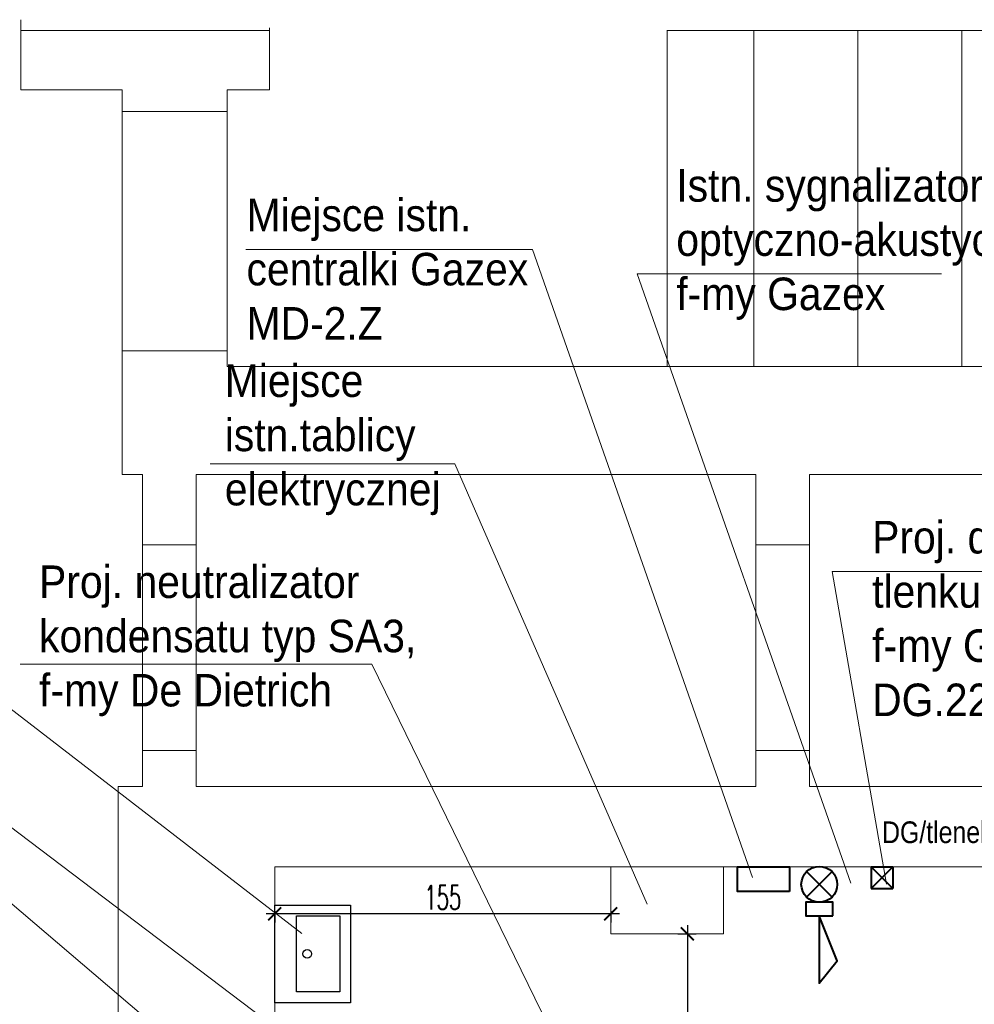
# Model space of a CAD drawing. Header units: millimetres. Extents: x -26820 to -12632, y -5851 to 1958.
# Tile 87 of 95: x -13673 to -13233, y 40 to 494. Entities that reach past the tile are written whole.
import ezdxf

# ---------------------------------------------------------------- set-up
doc = ezdxf.new("R2010")
doc.units = ezdxf.units.MM
doc.linetypes.add('DASHED', pattern=[181.05, 120.7, -60.35])
doc.layers.add('-1_00$0$PT-POZ-1_02122022$0$XPIW-SCN', color=8, linetype='Continuous')
doc.layers.add('CS_WIDOK', color=30, linetype='Continuous')
for name, color, linetype, lineweight in [('A-INW-SC', 30, 'Continuous', 13), ('INST_KOTŁOWNIA', 22, 'Continuous', 60), ('INST_OPIS', 220, 'Continuous', 30), ('ściany', 84, 'Continuous', 35)]:
    doc.layers.add(name, color=color, linetype=linetype, lineweight=lineweight)
doc.styles.add('opis_szachtow', font='ARIALN.TTF')
doc.styles.get("Standard").update_dxf_attribs({"font": 'arial.ttf'})
doc.styles.add('wymiar', font='romans.shx', dxfattribs={"width": 0.6})
doc.dimstyles.new('Copy of WYM_75', dxfattribs={"dimtxt": 10, "dimasz": 8, "dimexe": 7.5, "dimexo": 7.5, "dimgap": 3, "dimtad": 1, "dimdec": 1, "dimdsep": 46, "dimtxsty": 'wymiar', "dimblk1": 'ARCHTICK', "dimblk2": 'ARCHTICK', "dimsah": 1, "dimcen": 12, "dimdle": 5, "dimclre": 5, "dimclrt": 12, "dimadec": 0, "dimazin": 0, "dimtfac": 1, "dimtdec": 1, "dimtmove": 0, "dimatfit": 3, "dimldrblk": 'ARCHTICK', "dimfxl": 1, "dimarcsym": 0})

# ---------------------------------------------------------------- blocks, each defined once
blk = doc.blocks.new('_ArchTick')
at = {"color": 0, "linetype": 'ByBlock', "const_width": 0.15}
blk.add_lwpolyline([(-0.5, -0.5), (0.5, 0.5)], dxfattribs=at)
blk = doc.blocks.new('*D83')
at = {"layer": 'CS_WIDOK', "color": 0, "lineweight": -2, "transparency": 16777216}
blk.add_line((-13365.46, 76.16), (-13365.46, -62.84), dxfattribs=at)
at = {"layer": 'CS_WIDOK', "color": 7, "lineweight": -2, "transparency": 16777216}
for p, q in [((-13369.8, 72.16), (-13361.46, 72.16)), ((-13369.8, -58.84), (-13361.46, -58.84))]:
    blk.add_line(p, q, dxfattribs=at)
at = {"layer": 'CS_WIDOK', "color": 0, "lineweight": -2, "transparency": 16777216, "xscale": 6, "yscale": 6, "zscale": 6}
for p, rotation in [((-13365.46, 72.16), 90), ((-13365.46, -58.84), 270)]:
    blk.add_blockref('_ArchTick', p, dxfattribs=dict(at, rotation=rotation))
at = {"layer": 'CS_WIDOK', "color": 7, "transparency": 16777216, "insert": (-13372.96, 6.66), "char_height": 11, "attachment_point": 5, "rotation": 90, "style": 'wymiar'}
blk.add_mtext('131', dxfattribs=at)
blk = doc.blocks.new('*D84')
at = {"layer": 'CS_WIDOK', "color": 7, "lineweight": -2, "transparency": 16777216}
for p, q in [((-13555.8, 82.66), (-13555.8, 77.42)), ((-13400.8, 82.66), (-13400.8, 77.42))]:
    blk.add_line(p, q, dxfattribs=at)
at = {"layer": 'CS_WIDOK', "color": 0, "lineweight": -2, "transparency": 16777216}
blk.add_line((-13396.8, 81.42), (-13559.8, 81.42), dxfattribs=at)
at = {"layer": 'CS_WIDOK', "color": 0, "lineweight": -2, "transparency": 16777216, "xscale": 6, "yscale": 6, "zscale": 6, "rotation": 180}
blk.add_blockref('_ArchTick', (-13555.8, 81.42), dxfattribs=at)
at = {"layer": 'CS_WIDOK', "color": 0, "lineweight": -2, "transparency": 16777216, "xscale": 6, "yscale": 6, "zscale": 6}
blk.add_blockref('_ArchTick', (-13400.8, 81.42), dxfattribs=at)
at = {"layer": 'CS_WIDOK', "color": 7, "transparency": 16777216, "insert": (-13478.3, 88.92), "char_height": 11, "attachment_point": 5, "style": 'wymiar'}
blk.add_mtext('155', dxfattribs=at)

msp = doc.modelspace()

# ---------------------------------------------------------------- linework, layer by layer
at = {"layer": '-1_00$0$PT-POZ-1_02122022$0$XPIW-SCN', "color": 7, "linetype": 'Continuous', "ltscale": 7.9e-05}
for points in [[(-13520.8, 40.45), (-13555.8, 40.45), (-13555.8, 85.45), (-13520.8, 85.45)], [(-13525.8, 45.45), (-13545.79, 45.45), (-13545.8, 80.45), (-13525.8, 80.45)]]:
    msp.add_lwpolyline(points, close=True, dxfattribs=at)
msp.add_circle((-13540.8, 62.95), 2, dxfattribs=at)
at = {"color": 7, "lineweight": 15}
for p, q in [((-13569.13, 387.88), (-13436.9, 387.88)), ((-13436.9, 387.88), (-13335.4, 98.15)), ((-13388.58, 376.58), (-13248.25, 376.58)), ((-13388.58, 376.58), (-13290.13, 95.53)), ((-13585.58, 289.03), (-13472.73, 289.03)), ((-13472.73, 289.03), (-13384.03, 85.83)), ((-13298.66, 239.24), (-13185.61, 239.24)), ((-13298.66, 239.24), (-13273.64, 95.04)), ((-13703.14, 195.61), (-13543.38, 72.32)), ((-13673.19, 196.53), (-13511, 196.53)), ((-13511, 196.53), (-13374.88, -82.23)), ((-13705.02, 142.22), (-13543.38, 19.85)), ((-13678.02, 86.78), (-13526.88, -41.77))]:
    msp.add_line(p, q, dxfattribs=at)
at = {"layer": 'A-INW-SC', "color": 7}
for p, q in [((-13672.92, 461.41), (-13672.92, 493.81)), ((-13558.17, 488.75), (-13672.92, 488.75)), ((-13558.17, 461.41), (-13558.17, 490)), ((-12939.76, 488.75), (-13374.86, 488.75)), ((-13374.76, 488.75), (-13374.76, 333.88)), ((-13334.87, 488.75), (-13334.87, 333.88)), ((-13286.85, 488.75), (-13286.85, 333.88)), ((-13238.84, 488.75), (-13238.84, 333.88)), ((-13626.26, 461.41), (-13672.92, 461.41)), ((-13626.26, 284.02), (-13626.26, 461.41)), ((-13558.17, 461.41), (-13577.69, 461.41)), ((-13577.69, 333.88), (-13577.69, 461.41)), ((-13577.69, 451.39), (-13626.26, 451.39)), ((-13577.69, 341.14), (-13626.26, 341.14)), ((-13012.8, 333.88), (-13577.69, 333.88)), ((-13616.75, 284.02), (-13626.26, 284.02)), ((-13616.75, 140.16), (-13616.75, 284.02)), ((-13333.81, 284.02), (-13592, 284.02)), ((-13592, 284.02), (-13592, 140.16)), ((-13333.81, 140.16), (-13333.81, 284.02)), ((-13012.8, 284.02), (-13309.06, 284.02)), ((-13309.06, 284.02), (-13309.06, 140.16)), ((-13592, 251.59), (-13616.75, 251.59)), ((-13309.06, 251.59), (-13333.81, 251.59)), ((-13592, 156.78), (-13616.75, 156.78)), ((-13309.06, 156.78), (-13333.81, 156.78)), ((-13616.75, 140.16), (-13628.12, 140.16)), ((-13628.12, 140.16), (-13628.12, -727.38)), ((-13333.81, 140.16), (-13592, 140.16)), ((-13012.8, 140.16), (-13309.06, 140.16)), ((-13012.8, 103.16), (-13555.8, 103.16)), ((-13555.8, 103.16), (-13555.8, -58.84)), ((-13400.8, 103.16), (-13400.8, 72.16)), ((-13348.8, 103.16), (-13348.8, 72.16)), ((-13348.8, 72.16), (-13400.8, 72.16))]:
    msp.add_line(p, q, dxfattribs=at)
at = {"layer": 'INST_KOTŁOWNIA', "color": 1, "linetype": 'Continuous', "lineweight": 40, "ltscale": 0.6, "true_color": 0xf90606}
for p, q in [((-13298.73, 89.16), (-13310.46, 100.88)), ((-13298.73, 100.88), (-13310.46, 89.16)), ((-13280.71, 103.12), (-13270.71, 103.12)), ((-13280.71, 103.12), (-13270.71, 93.12)), ((-13280.71, 93.12), (-13270.71, 103.12)), ((-13280.71, 103.12), (-13280.71, 93.12)), ((-13270.71, 103.12), (-13270.71, 93.12)), ((-13280.71, 93.12), (-13270.71, 93.12))]:
    msp.add_line(p, q, dxfattribs=at)
for points in [[(-13318.41, 91.67), (-13342.41, 91.67), (-13342.41, 103.16), (-13318.41, 103.16)], [(-13298.38, 80.51), (-13298.38, 86.73), (-13310.81, 86.73), (-13310.81, 80.51)], [(-13304.6, 80.51), (-13304.6, 49.43), (-13296.31, 59.79)]]:
    msp.add_lwpolyline(points, close=True, dxfattribs=at)
msp.add_circle((-13304.6, 95.02), 8.29, dxfattribs=at)

# ---------------------------------------------------------------- texts
at = {"layer": 'INST_OPIS', "color": 1, "linetype": 'Continuous', "true_color": 0xf90606, "style": 'opis_szachtow'}
msp.add_text('DG/tlenek węgla', height=10, rotation=0.0828, dxfattribs=at).set_placement((-13275.63, 114.03))
at = {"layer": 'ściany', "color": 7, "linetype": 'DASHED', "char_height": 15, "attachment_point": 1}
for s, width, insert in [('{\\W0.9;Istn. sygnalizator optyczno-akustyczny  f-my Gazex}', 182.6311, (-13370.57, 424.88)), ('{\\W0.9;Miejsce istn. centralki Gazex\\PMD-2.Z}', 132.7188, (-13568.84, 411.27)), ('{\\W0.9;Miejsce istn.tablicy elektrycznej }', 112.4757, (-13578.86, 334.81)), ('{\\W0.9;Proj. detektor tlenku węgla f-my Gazex\\PDG.22.EN}', 132.7188, (-13280.22, 262.63)), ('{\\W0.9;Proj. neutralizator kondensatu typ SA3, f-my De Dietrich}', 181.4029, (-13664.54, 242.08)), ('{\\W0.9;Proj. demineralizator wody \\Ppodawanej do uzupełniania \\Ptyp 3200, 14 l,  f-my Syr}', 280.1145, (-13912.9, 108.21))]:
    msp.add_mtext_dynamic_manual_height_columns(s, width=width, gutter_width=0.625, heights=[0], dxfattribs=dict(at, insert=insert))

# ---------------------------------------------------------------- dimensions: what is measured, and where the dimension line sits
at = {"layer": 'CS_WIDOK', "color": 7}
dim = msp.add_linear_dim(base=(-13555.8, 81.42), p1=(-13400.8, 87.66), p2=(-13555.8, 87.66), dimstyle='Copy of WYM_75', override={"dimtxt": 11, "dimasz": 6, "dimexe": 4, "dimexo": 5, "dimgap": 2, "dimdec": 0, "dimdle": 4, "dimclre": 7, "dimclrt": 7, "dimtmove": 1}, dxfattribs=at)
dim.commit()
dim.dimension.update_dxf_attribs({"geometry": '*D84', "text_midpoint": (-13478.3, 88.92)})
dim = msp.add_aligned_dim(p1=(-13374.8, 72.16), p2=(-13374.8, -58.84), distance=9.33, dimstyle='Copy of WYM_75', override={"dimtxt": 11, "dimasz": 6, "dimexe": 4, "dimexo": 5, "dimgap": 2, "dimdec": 0, "dimdle": 4, "dimclre": 7, "dimclrt": 7, "dimtmove": 1}, dxfattribs=at)
dim.commit()
dim.dimension.update_dxf_attribs({"geometry": '*D83', "text_midpoint": (-13372.96, 6.66)})

doc.saveas('drawing.dxf')
